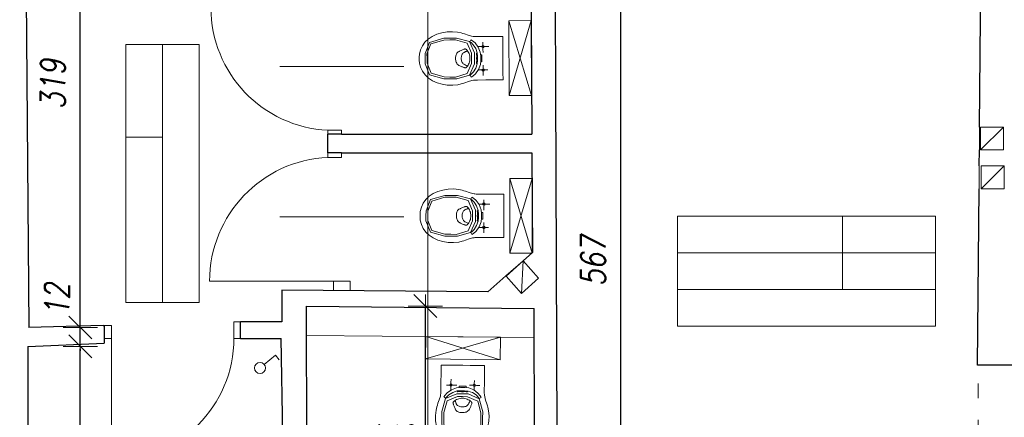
# Model space of a CAD drawing. Header units: millimetres. Extents: x -60479 to 14193, y -32440 to 949.
# Tile 57 of 68: x -14197 to -7746, y -6001 to -3394. Entities that reach past the tile are written whole.
import ezdxf

# ---------------------------------------------------------------- set-up
doc = ezdxf.new("R2010")
doc.units = ezdxf.units.MM
doc.header["$LTSCALE"] = 8
doc.linetypes.add('ACAD_ISO03W100', pattern=[30, 12, -18])
doc.layers.get('Defpoints').update_dxf_attribs({"lineweight": 0})
for name, color, linetype, lineweight in [('A_DIMEN', 7, 'Continuous', 0), ('BAM_OPISY POWIERZCHNI', 40, 'Continuous', 0), ('BAM_WYPOSAŻENIE SANITARNE', 120, 'Continuous', 0), ('instalacje', 6, 'Continuous', 0), ('OTWARCIE WENTYLACJI', 255, 'Continuous', 0), ('parter_dzwi i okna', 3, 'Continuous', 0), ('parter_podciąg', 2, 'ACAD_ISO03W100', 0), ('parter_rzut', 7, 'Continuous', 30), ('parter_widok', 4, 'Continuous', 0), ('przekroje', 3, 'Continuous', 0), ('wymiarowanie', 4, 'Continuous', 0)]:
    doc.layers.add(name, color=color, linetype=linetype, lineweight=lineweight)
doc.styles.add('ROMANS1', font='romans.shx', dxfattribs={"width": 0.8, "oblique": 10})
doc.dimstyles.new('NARCH100', dxfattribs={"dimscale": 100, "dimtxt": 1.6, "dimasz": 0.15, "dimexe": 0, "dimexo": 0, "dimgap": 1, "dimtad": 1, "dimdec": 0, "dimlfac": 0.1, "dimrnd": 1, "dimdsep": 46, "dimtxsty": 'ROMANS1', "dimblk": 'wym', "dimcen": -1.5, "dimse1": 1, "dimse2": 1, "dimclrd": 4, "dimclre": 4, "dimclrt": 3, "dimadec": 0, "dimazin": 0, "dimtfac": 0.04, "dimtdec": 0, "dimtmove": 2, "dimatfit": 3, "dimldrblk": 'wym', "dimfxl": 0, "dimtolj": 1, "dimarcsym": 0})

# ---------------------------------------------------------------- blocks, each defined once
blk = doc.blocks.new('eededede')
for p, q in [((1903.33, 1424.04), (1918.34, 1474.04)), ((1918.33, 1424.04), (1903.34, 1474.04))]:
    blk.add_line(p, q)
blk.add_lwpolyline([(1903.33, 1424.04), (1918.33, 1424.04), (1918.34, 1474.04), (1903.34, 1474.04)], close=True)
for points in [[(1872.52, 1465.77, 0), (1871.43, 1466.1, 0), (1869.17, 1466.61, 0), (1865.65, 1466.96, 0), (1862.07, 1466.84, 0), (1858.56, 1466.28, 0), (1855.21, 1465.29, 0), (1852.15, 1463.9, 0), (1849.48, 1462.12, 0), (1847.27, 1459.98, 0), (1845.54, 1457.52, 0), (1844.28, 1454.83, 0), (1843.51, 1451.98, 0), (1843.33, 1450.02, 0), (1843.33, 1449.04, 0)], [(1847.33, 1449.04, 0), (1847.34, 1452.45, 0), (1850.27, 1459.9, 0), (1859.86, 1462.6, 0), (1864.19, 1462.64, 0)], [(1848.6, 1449.04, 0), (1848.6, 1452.12, 0), (1851.25, 1458.86, 0), (1859.92, 1461.41, 0), (1863.83, 1461.45, 0)], [(1863.83, 1461.45, 0), (1867.6, 1461.49, 0), (1875.43, 1459.22, 0), (1878.4, 1452.43, 0), (1878.4, 1449.04, 0)], [(1864.19, 1462.64, 0), (1868.36, 1462.69, 0), (1877.03, 1460.3, 0), (1880.31, 1452.79, 0), (1880.31, 1449.04, 0)], [(1879.6, 1463.71, 0), (1878.48, 1463.86, 0), (1876.15, 1464.52, 0), (1873.73, 1465.4, 0), (1872.52, 1465.77, 0)], [(1878.05, 1461.52, 0), (1877.79, 1461.08, 0), (1877.52, 1460.64, 0), (1877.26, 1460.2, 0)], [(1884.53, 1449.05, 0), (1884.53, 1450.47, 0), (1884.23, 1453.12, 0), (1882.93, 1456.51, 0), (1880.88, 1459.32, 0), (1879.06, 1460.84, 0), (1878.05, 1461.52, 0)], [(1882.17, 1463.54, 0), (1881.74, 1463.54, 0), (1880.88, 1463.57, 0), (1880.03, 1463.65, 0), (1879.6, 1463.71, 0)], [(1899.34, 1463.54, 0), (1893.62, 1463.54, 0), (1887.89, 1463.54, 0), (1882.17, 1463.54, 0)], [(1899.34, 1463.54, 0), (1899.34, 1458.71, 0), (1899.34, 1453.88, 0), (1899.34, 1449.04, 0)], [(1869.93, 1453.68, 0), (1870.09, 1453.77, 0), (1870.41, 1453.93, 0), (1870.89, 1454.16, 0), (1871.37, 1454.38, 0), (1871.84, 1454.58, 0), (1872.31, 1454.77, 0), (1872.78, 1454.95, 0), (1873.24, 1455.12, 0), (1873.54, 1455.23, 0), (1873.69, 1455.29, 0)], [(1873.69, 1455.29, 0), (1873.75, 1455.31, 0), (1873.86, 1455.34, 0), (1874.04, 1455.36, 0), (1874.21, 1455.35, 0), (1874.39, 1455.32, 0), (1874.55, 1455.27, 0), (1874.71, 1455.19, 0), (1874.85, 1455.09, 0), (1874.94, 1455, 0), (1874.98, 1454.96, 0)], [(1877.31, 1449.04, 0), (1877.31, 1449.32, 0), (1877.28, 1449.86, 0), (1877.17, 1450.66, 0), (1876.98, 1451.45, 0), (1876.71, 1452.21, 0), (1876.38, 1452.95, 0), (1875.98, 1453.65, 0), (1875.52, 1454.33, 0), (1875.17, 1454.75, 0), (1874.98, 1454.96, 0)], [(1877.26, 1460.2, 0), (1878.1, 1459.56, 0), (1879.58, 1458.15, 0), (1881.17, 1455.62, 0), (1882.12, 1452.63, 0), (1882.33, 1450.3, 0), (1882.33, 1449.04, 0)], [(1890.06, 1456.84, 0), (1887.68, 1456.84, 0), (1885.3, 1456.84, 0), (1882.92, 1456.84, 0)], [(1885.45, 1456.26, 0), (1885.2, 1456.84, 0), (1885.45, 1457.43, 0), (1886.04, 1457.67, 0), (1886.62, 1457.43, 0), (1886.87, 1456.84, 0), (1886.62, 1456.26, 0), (1886.04, 1456.01, 0)], [(1886.04, 1459.74, 0), (1886.04, 1457.43, 0), (1886.04, 1455.12, 0), (1886.04, 1452.82, 0)], [(1872.52, 1432.32, 0), (1871.43, 1431.99, 0), (1869.17, 1431.47, 0), (1865.65, 1431.13, 0), (1862.07, 1431.25, 0), (1858.55, 1431.81, 0), (1855.21, 1432.8, 0), (1852.15, 1434.19, 0), (1849.48, 1435.97, 0), (1847.27, 1438.11, 0), (1845.54, 1440.57, 0), (1844.28, 1443.26, 0), (1843.51, 1446.11, 0), (1843.33, 1448.07, 0), (1843.33, 1449.04, 0)], [(1847.33, 1449.04, 0), (1847.33, 1445.64, 0), (1850.27, 1438.19, 0), (1859.86, 1435.49, 0), (1864.19, 1435.44, 0)], [(1848.6, 1449.04, 0), (1848.6, 1445.97, 0), (1851.25, 1439.23, 0), (1859.91, 1436.68, 0), (1863.83, 1436.64, 0)], [(1863.83, 1436.64, 0), (1867.6, 1436.59, 0), (1875.43, 1438.87, 0), (1878.4, 1445.65, 0), (1878.4, 1449.04, 0)], [(1864.19, 1435.44, 0), (1868.36, 1435.4, 0), (1877.03, 1437.79, 0), (1880.31, 1445.29, 0), (1880.31, 1449.04, 0)], [(1869.93, 1453.68, 0), (1869.34, 1453.38, 0), (1868.45, 1452.5, 0), (1867.79, 1450.77, 0), (1867.69, 1449.58, 0), (1867.69, 1449.04, 0)], [(1869.93, 1444.4, 0), (1869.71, 1444.52, 0), (1869.31, 1444.79, 0), (1868.82, 1445.28, 0), (1868.43, 1445.84, 0), (1868.13, 1446.46, 0), (1867.92, 1447.11, 0), (1867.78, 1447.77, 0), (1867.7, 1448.42, 0), (1867.69, 1448.84, 0), (1867.69, 1449.04, 0)], [(1873.32, 1452.99, 0), (1873.15, 1452.9, 0), (1872.84, 1452.68, 0), (1872.45, 1452.28, 0), (1872.14, 1451.82, 0), (1871.89, 1451.3, 0), (1871.71, 1450.75, 0), (1871.59, 1450.17, 0), (1871.52, 1449.59, 0), (1871.51, 1449.22, 0), (1871.51, 1449.04, 0)], [(1873.32, 1445.1, 0), (1873.15, 1445.19, 0), (1872.84, 1445.41, 0), (1872.45, 1445.8, 0), (1872.14, 1446.27, 0), (1871.89, 1446.79, 0), (1871.71, 1447.34, 0), (1871.59, 1447.92, 0), (1871.52, 1448.49, 0), (1871.51, 1448.87, 0), (1871.51, 1449.04, 0)], [(1875.72, 1454.03, 0), (1875.61, 1453.99, 0), (1875.39, 1453.91, 0), (1875.07, 1453.79, 0), (1874.75, 1453.66, 0), (1874.45, 1453.54, 0), (1874.15, 1453.4, 0), (1873.87, 1453.27, 0), (1873.59, 1453.13, 0), (1873.41, 1453.04, 0), (1873.32, 1452.99, 0)], [(1877.31, 1449.04, 0), (1877.31, 1448.77, 0), (1877.28, 1448.23, 0), (1877.17, 1447.43, 0), (1876.98, 1446.64, 0), (1876.71, 1445.88, 0), (1876.38, 1445.14, 0), (1875.98, 1444.43, 0), (1875.52, 1443.76, 0), (1875.17, 1443.33, 0), (1874.98, 1443.13, 0)], [(1877.26, 1437.89, 0), (1878.1, 1438.53, 0), (1879.58, 1439.93, 0), (1881.17, 1442.47, 0), (1882.12, 1445.46, 0), (1882.33, 1447.79, 0), (1882.33, 1449.04, 0)], [(1884.53, 1449.04, 0), (1884.53, 1447.61, 0), (1884.23, 1444.96, 0), (1882.93, 1441.58, 0), (1880.88, 1438.76, 0), (1879.06, 1437.24, 0), (1878.05, 1436.57, 0)], [(1881.58, 1449.04, 0), (1881.58, 1449.33, 0), (1881.68, 1449.5, 0), (1881.82, 1449.69, 0), (1881.83, 1450.01, 0), (1881.8, 1450.62, 0), (1881.73, 1451.44, 0), (1881.59, 1452.11, 0), (1881.72, 1452.41, 0), (1881.98, 1452.53, 0), (1881.96, 1452.8, 0)], [(1881.58, 1449.04, 0), (1881.58, 1448.75, 0), (1881.68, 1448.59, 0), (1881.82, 1448.4, 0), (1881.83, 1448.08, 0), (1881.8, 1447.47, 0), (1881.73, 1446.64, 0), (1881.59, 1445.97, 0), (1881.72, 1445.67, 0), (1881.98, 1445.56, 0), (1881.96, 1445.28, 0)], [(1884.39, 1451.34, 0), (1884.7, 1451.34, 0), (1885.02, 1451.34, 0), (1885.33, 1451.34, 0)], [(1885.33, 1449.04, 0), (1885.33, 1449.81, 0), (1885.33, 1450.58, 0), (1885.33, 1451.34, 0)], [(1885.33, 1449.04, 0), (1885.33, 1448.28, 0), (1885.33, 1447.51, 0), (1885.33, 1446.74, 0)], [(1899.33, 1434.54, 0), (1899.33, 1439.38, 0), (1899.33, 1444.21, 0), (1899.34, 1449.04, 0)], [(1869.93, 1444.4, 0), (1870.09, 1444.32, 0), (1870.41, 1444.15, 0), (1870.89, 1443.92, 0), (1871.37, 1443.71, 0), (1871.84, 1443.51, 0), (1872.31, 1443.32, 0), (1872.78, 1443.14, 0), (1873.24, 1442.96, 0), (1873.54, 1442.86, 0), (1873.69, 1442.8, 0)], [(1875.72, 1444.06, 0), (1875.47, 1444.15, 0), (1874.81, 1444.39, 0), (1874.01, 1444.74, 0), (1873.49, 1445, 0), (1873.32, 1445.1, 0)], [(1873.69, 1442.8, 0), (1873.75, 1442.78, 0), (1873.86, 1442.75, 0), (1874.04, 1442.73, 0), (1874.21, 1442.74, 0), (1874.39, 1442.77, 0), (1874.55, 1442.82, 0), (1874.71, 1442.9, 0), (1874.85, 1443, 0), (1874.94, 1443.08, 0), (1874.98, 1443.13, 0)], [(1889.21, 1441.24, 0), (1887.11, 1441.24, 0), (1885.01, 1441.24, 0), (1882.91, 1441.24, 0)], [(1884.39, 1446.74, 0), (1884.7, 1446.74, 0), (1885.02, 1446.74, 0), (1885.33, 1446.74, 0)], [(1885.45, 1441.83, 0), (1885.2, 1441.24, 0), (1885.45, 1440.66, 0), (1886.03, 1440.41, 0), (1886.62, 1440.66, 0), (1886.87, 1441.24, 0), (1886.62, 1441.83, 0), (1886.03, 1442.07, 0)], [(1886.03, 1444.48, 0), (1886.03, 1442.18, 0), (1886.03, 1439.88, 0), (1886.03, 1437.57, 0)], [(1878.05, 1436.57, 0), (1877.79, 1437.01, 0), (1877.52, 1437.45, 0), (1877.26, 1437.89, 0)], [(1879.6, 1434.38, 0), (1878.47, 1434.23, 0), (1876.15, 1433.57, 0), (1873.73, 1432.69, 0), (1872.52, 1432.32, 0)], [(1882.17, 1434.54, 0), (1881.74, 1434.54, 0), (1880.88, 1434.52, 0), (1880.03, 1434.43, 0), (1879.6, 1434.38, 0)], [(1899.33, 1434.54, 0), (1893.61, 1434.54, 0), (1887.89, 1434.54, 0), (1882.17, 1434.54, 0)]]:
    blk.add_polyline3d(points)
blk = doc.blocks.new('wym')
at = {"layer": 'A_DIMEN', "color": 4, "ltscale": 100}
for p, q in [((-5, -5), (5, 5)), ((0, -7.5), (0, 7.5)), ((-5, 0), (5, 0))]:
    blk.add_line(p, q, dxfattribs=at)
blk = doc.blocks.new('*D668')
at = {"layer": 'Defpoints', "color": 0, "transparency": 16777216}
for p in [(-10692.7, -2144.1), (-10259.5, -2144.1), (-10670.8, -7810)]:
    blk.add_point(p, dxfattribs=at)
at = {"layer": 'instalacje', "color": 4, "lineweight": -2, "transparency": 16777216}
blk.add_line((-10259.5, -7795), (-10259.5, -2159.1), dxfattribs=at)
at = {"layer": 'instalacje', "color": 4, "lineweight": -2, "transparency": 16777216, "xscale": 15, "yscale": 15, "zscale": 15}
for p, rotation in [((-10259.5, -2144.1), 90), ((-10259.5, -7810), 270)]:
    blk.add_blockref('wym', p, dxfattribs=dict(at, rotation=rotation))
at = {"layer": 'instalacje', "color": 3, "transparency": 16777216, "insert": (-10439.5, -4977.1), "char_height": 160, "attachment_point": 5, "rotation": 90, "style": 'ROMANS1'}
blk.add_mtext('\\A1;567', dxfattribs=at)
blk = doc.blocks.new('*D673')
at = {"layer": 'Defpoints', "color": 0, "transparency": 16777216}
for p in [(-14144, -5535.5), (-13800, -5535.5), (-14144, -7804)]:
    blk.add_point(p, dxfattribs=at)
at = {"layer": 'instalacje', "color": 4, "lineweight": -2, "transparency": 16777216}
blk.add_line((-13800, -7789), (-13800, -5550.5), dxfattribs=at)
at = {"layer": 'instalacje', "color": 4, "lineweight": -2, "transparency": 16777216, "xscale": 15, "yscale": 15, "zscale": 15}
for p, rotation in [((-13800, -5535.5), 90), ((-13800, -7804), 270)]:
    blk.add_blockref('wym', p, dxfattribs=dict(at, rotation=rotation))
at = {"layer": 'instalacje', "color": 3, "transparency": 16777216, "insert": (-13980, -6669.7), "char_height": 160, "attachment_point": 5, "rotation": 90, "style": 'ROMANS1'}
blk.add_mtext('\\A1;227', dxfattribs=at)
blk = doc.blocks.new('*D674')
at = {"layer": 'Defpoints', "color": 0, "transparency": 16777216}
for p in [(-14136.9, -5411.8), (-13800, -5411.8), (-14144, -5535.5)]:
    blk.add_point(p, dxfattribs=at)
at = {"layer": 'instalacje', "color": 4, "lineweight": -2, "transparency": 16777216}
for p, q in [((-13800, -5396.8), (-13800, -5381.8)), ((-13800, -5535.5), (-13800, -5411.8)), ((-13800, -5550.5), (-13800, -5565.5))]:
    blk.add_line(p, q, dxfattribs=at)
at = {"layer": 'instalacje', "color": 4, "lineweight": -2, "transparency": 16777216, "xscale": 15, "yscale": 15, "zscale": 15}
for p, rotation in [((-13800, -5411.8), 270), ((-13800, -5535.5), 90)]:
    blk.add_blockref('wym', p, dxfattribs=dict(at, rotation=rotation))
at = {"layer": 'instalacje', "color": 3, "transparency": 16777216, "insert": (-13952.6, -5229.7), "char_height": 160, "attachment_point": 5, "rotation": 90, "style": 'ROMANS1'}
blk.add_mtext('\\A1;12', dxfattribs=at)
blk = doc.blocks.new('*D675')
at = {"layer": 'Defpoints', "color": 0, "transparency": 16777216}
for p in [(-14162.1, -2219.9), (-13800, -2219.9), (-14136.9, -5411.8)]:
    blk.add_point(p, dxfattribs=at)
at = {"layer": 'instalacje', "color": 4, "lineweight": -2, "transparency": 16777216}
blk.add_line((-13800, -5396.8), (-13800, -2234.9), dxfattribs=at)
at = {"layer": 'instalacje', "color": 4, "lineweight": -2, "transparency": 16777216, "xscale": 15, "yscale": 15, "zscale": 15}
for p, rotation in [((-13800, -2219.9), 90), ((-13800, -5411.8), 270)]:
    blk.add_blockref('wym', p, dxfattribs=dict(at, rotation=rotation))
at = {"layer": 'instalacje', "color": 3, "transparency": 16777216, "insert": (-13980, -3815.8), "char_height": 160, "attachment_point": 5, "rotation": 90, "style": 'ROMANS1'}
blk.add_mtext('\\A1;319', dxfattribs=at)
blk = doc.blocks.new('*D676')
at = {"layer": 'Defpoints', "color": 0, "transparency": 16777216}
for p in [(-12317.8, -5463.8), (-10829.7, -5477.3), (-10829.7, -6322.5)]:
    blk.add_point(p, dxfattribs=at)
at = {"layer": 'instalacje', "color": 4, "lineweight": -2, "transparency": 16777216}
blk.add_line((-12302.8, -6322.5), (-10844.7, -6322.5), dxfattribs=at)
at = {"layer": 'instalacje', "color": 4, "lineweight": -2, "transparency": 16777216, "xscale": 15, "yscale": 15, "zscale": 15, "rotation": 179.9999999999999}
blk.add_blockref('wym', (-12317.8, -6322.5), dxfattribs=at)
at = {"layer": 'instalacje', "color": 4, "lineweight": -2, "transparency": 16777216, "xscale": 15, "yscale": 15, "zscale": 15}
blk.add_blockref('wym', (-10829.7, -6322.5), dxfattribs=at)
at = {"layer": 'instalacje', "color": 3, "transparency": 16777216, "insert": (-11764.7, -6131.3), "char_height": 160, "attachment_point": 5, "style": 'ROMANS1'}
blk.add_mtext('\\A1;149', dxfattribs=at)
blk = doc.blocks.new('*D677')
at = {"layer": 'Defpoints', "color": 0, "transparency": 16777216}
for p in [(-12318.3, -5270.9), (-11539, -5270.9), (-12311.9, -8051.1)]:
    blk.add_point(p, dxfattribs=at)
at = {"layer": 'instalacje', "color": 4, "lineweight": -2, "transparency": 16777216}
blk.add_line((-11539, -8036.1), (-11539, -5285.9), dxfattribs=at)
at = {"layer": 'instalacje', "color": 4, "lineweight": -2, "transparency": 16777216, "xscale": 15, "yscale": 15, "zscale": 15}
for p, rotation in [((-11539, -5270.9), 90), ((-11539, -8051.1), 270)]:
    blk.add_blockref('wym', p, dxfattribs=dict(at, rotation=rotation))
at = {"layer": 'instalacje', "color": 3, "transparency": 16777216, "insert": (-11719, -6661), "char_height": 160, "attachment_point": 5, "rotation": 90, "style": 'ROMANS1'}
blk.add_mtext('\\A1;278', dxfattribs=at)
blk = doc.blocks.new('GGGDB')
at = {"layer": 'przekroje'}
blk.add_lwpolyline([(44025, 25066.5), (44025, -5400)], dxfattribs=at)

msp = doc.modelspace()

# ---------------------------------------------------------------- linework, layer by layer
at = {"layer": 'BAM_OPISY POWIERZCHNI'}
for p, q in [((-13502, -4164.8), (-13262, -4164.8)), ((-8805.7, -4682.5), (-8805.7, -5162.5))]:
    msp.add_line(p, q, dxfattribs=at)
for points in [[(-13502, -3556.2), (-13502, -5246.8)], [(-13502, -5246.8), (-13262, -5246.8), (-13262, -3556.2), (-13502, -3556.2)], [(-13262, -5246.8), (-13022, -5246.8), (-13022, -3556.2), (-13262, -3556.2)], [(-9887.7, -4682.5), (-9887.7, -5162.5), (-8197.2, -5162.5), (-8197.2, -4682.5)], [(-9887.7, -4682.5), (-8197.2, -4682.5)], [(-8197.2, -4922.5), (-9887.7, -4922.5)], [(-9887.7, -5162.5), (-9887.7, -5402.5), (-8197.2, -5402.5), (-8197.2, -5162.5)]]:
    msp.add_lwpolyline(points, dxfattribs=at)
at = {"layer": 'instalacje'}
for p, q in [((-12594.5, -5653.4), (-12521.7, -5592.5)), ((-12521.7, -5592.5), (-12496.4, -5622.7))]:
    msp.add_line(p, q, dxfattribs=at)
for points in [[(-7902, -4248.1), (-7751.5, -4097.7)], [(-7897.7, -4501.6), (-7747.2, -4351.2)], [(-10909.7, -5188), (-10898.3, -4975.5)]]:
    msp.add_lwpolyline(points, dxfattribs=at)
for points in [[(-7902, -4248.1), (-7751.5, -4248.1), (-7751.5, -4097.7), (-7902, -4097.7)], [(-7897.7, -4501.6), (-7747.2, -4501.6), (-7747.2, -4351.2), (-7897.7, -4351.2)], [(-10909.7, -5188), (-10797.7, -5087.4), (-10898.3, -4975.5), (-11010.2, -5076.2)]]:
    msp.add_lwpolyline(points, close=True, dxfattribs=at)
msp.add_circle((-12621.9, -5677), 36.2, dxfattribs=at)
at = {"layer": 'OTWARCIE WENTYLACJI'}
for points in [[(-7909.5, -4248.1), (-7908.2, -4097.7)], [(-7911.8, -4501.6), (-7910.5, -4351.2)], [(-11012.1, -5074), (-10899.1, -4974.6)]]:
    msp.add_lwpolyline(points, dxfattribs=at)
at = {"layer": 'parter_dzwi i okna'}
for points in [[(-12088.3, -4144), (-12088.3, -4118.7), (-12177, -4118.7), (-12177.1, -4143.4)], [(-12088.3, -4265.7), (-12088.3, -4296.2), (-12177, -4296.2), (-12177, -4265.7)], [(-12140.8, -5108.1), (-12952.7, -5108.1)], [(-12031.1, -5171.4), (-12031.1, -5108.1), (-12140.8, -5108.1), (-12141.2, -5170.6)], [(-13643.3, -5398.8), (-13595, -5398.8), (-13595, -5482.9)], [(-12793.7, -5375), (-12793.7, -5482.9)], [(-12749.3, -5375), (-12793.7, -5375)], [(-13595, -5482.9), (-13643.3, -5482.9)], [(-13595, -6284.2), (-13595, -5482.9)], [(-12793.7, -5482.9), (-12749.3, -5482.9)]]:
    msp.add_lwpolyline(points, dxfattribs=at)
for centre, radius, start, end in [((-12139, -3314.7), 804.9, 180, 267.29474), ((-12139.9, -5108.1), 812.7, 92.61361, 180), ((-13595, -5482.9), 801.3, 270, 0)]:
    msp.add_arc(centre, radius, start, end, dxfattribs=at)
at = {"layer": 'parter_podciąg'}
msp.add_lwpolyline([(-7917.6, -6594), (-7917.6, -5657.8)], dxfattribs=at)
at = {"layer": 'parter_rzut'}
for p, q in [((-14162.1, -2219.9), (-14136.9, -5411.8)), ((-12177, -4265.7), (-12177, -4143.4)), ((-10821, -7606.1), (-10825.6, -5287.6))]:
    msp.add_line(p, q, dxfattribs=at)
for points in [[(-9689.8, -2144.1), (-10692.7, -2144.1), (-10670.8, -7810), (-9804.1, -7824.9), (-9804.1, -7883.1), (-9544.3, -7883.1), (-9544.3, -8047.9)], [(-7908.2, -4097.7), (-7901.7, -3384.8), (-7901.7, -2148.1), (-8692.7, -2146.2)], [(-10852.4, -2201), (-10841.9, -4144)], [(-12088.3, -4144), (-12177.1, -4143.4)], [(-12088.3, -4144), (-12088.3, -4144), (-10841.9, -4144)], [(-7910.5, -4351.2), (-7909.5, -4248.1)], [(-12088.3, -4265.7), (-12177, -4265.7)], [(-12088.3, -4265.7), (-10841.3, -4265.7)], [(-10841.3, -4265.7), (-10837.8, -4920.6), (-10899.1, -4974.6)], [(-7646.8, -5633.2), (-7646.8, -5657.8), (-7922.3, -5657.8), (-7911.8, -4501.6)], [(-11012.1, -5074), (-11130.6, -5178.3), (-12478.6, -5168), (-12478.6, -5375), (-12749.3, -5375)], [(-11903.9, -8051.1), (-12311.9, -8051.1), (-12318.3, -5270.9), (-10825.6, -5287.6)], [(-13649.7, -5399), (-14136.9, -5411.8)], [(-13649.7, -5399), (-13643.3, -5398.8), (-13643.3, -5514.9)], [(-12749.3, -5482.9), (-12749.3, -5375)], [(-12749.3, -5482.9), (-12483.3, -5482.9)], [(-12671.2, -8068.8), (-12671.2, -8001.8), (-12439.1, -8001.8), (-12483.3, -5482.9)], [(-14144, -5535.5), (-13643.3, -5514.9)], [(-14144, -5535.5), (-14144, -7804)]]:
    msp.add_lwpolyline(points, dxfattribs=at)
at = {"layer": 'parter_widok'}
msp.add_line((-10829.7, -5477.3), (-12317.8, -5463.8), dxfattribs=at)
at = {"layer": 'wymiarowanie'}
for points in [[(-12491.7, -3700.5), (-11681.1, -3701)], [(-12491.7, -4686.4), (-11681.1, -4686.9)]]:
    msp.add_lwpolyline(points, dxfattribs=at)

# ---------------------------------------------------------------- block references
at = {"layer": 'BAM_OPISY POWIERZCHNI'}
msp.add_blockref('GGGDB', (-55547.9, -25783), dxfattribs=at)
at = {"layer": 'BAM_WYPOSAŻENIE SANITARNE', "extrusion": (0, 0, -1)}
for p, xscale, yscale, zscale, rotation in [((29572.5, -17951.2), -9.802700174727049, 9.802700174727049, -9.802700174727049, 359.6903898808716), ((29643.3, -18884.5), -9.802700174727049, 9.802700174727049, -9.802700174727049, 359.998090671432), ((-2709.3, -24430.4), -9.802700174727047, 9.802700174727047, -9.802700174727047, 270.618415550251)]:
    msp.add_blockref('eededede', p, dxfattribs=dict(at, xscale=xscale, yscale=yscale, zscale=zscale, rotation=rotation))

# ---------------------------------------------------------------- dimensions: what is measured, and where the dimension line sits
at = {"layer": 'instalacje'}
for base, p1, p2, picture, middle in [((-10259.5, -2144.1), (-10670.8, -7810), (-10692.7, -2144.1), '*D668', (-10439.5, -4977.1)), ((-13800, -2219.9), (-14136.9, -5411.8), (-14162.1, -2219.9), '*D675', (-13980, -3815.8)), ((-11539, -5270.9), (-12311.9, -8051.1), (-12318.3, -5270.9), '*D677', (-11719, -6661)), ((-13800, -5535.5), (-14144, -7804), (-14144, -5535.5), '*D673', (-13980, -6669.7))]:
    dim = msp.add_linear_dim(base=base, p1=p1, p2=p2, angle=90, dimstyle='NARCH100', dxfattribs=at)
    dim.commit()
    dim.dimension.update_dxf_attribs({"geometry": picture, "text_midpoint": middle})
dim = msp.add_linear_dim(base=(-13800, -5411.8), p1=(-14144, -5535.5), p2=(-14136.9, -5411.8), angle=90, dimstyle='NARCH100', dxfattribs=at)
dim.commit()
dim.dimension.update_dxf_attribs({"geometry": '*D674', "text_midpoint": (-13952.6, -5229.7), "dimtype": 160})
dim = msp.add_linear_dim(base=(-10829.7, -6322.5), p1=(-12317.8, -5463.8), p2=(-10829.7, -5477.3), dimstyle='NARCH100', dxfattribs=at)
dim.commit()
dim.dimension.update_dxf_attribs({"geometry": '*D676', "text_midpoint": (-11764.7, -6131.3), "dimtype": 160})

doc.saveas('drawing.dxf')
